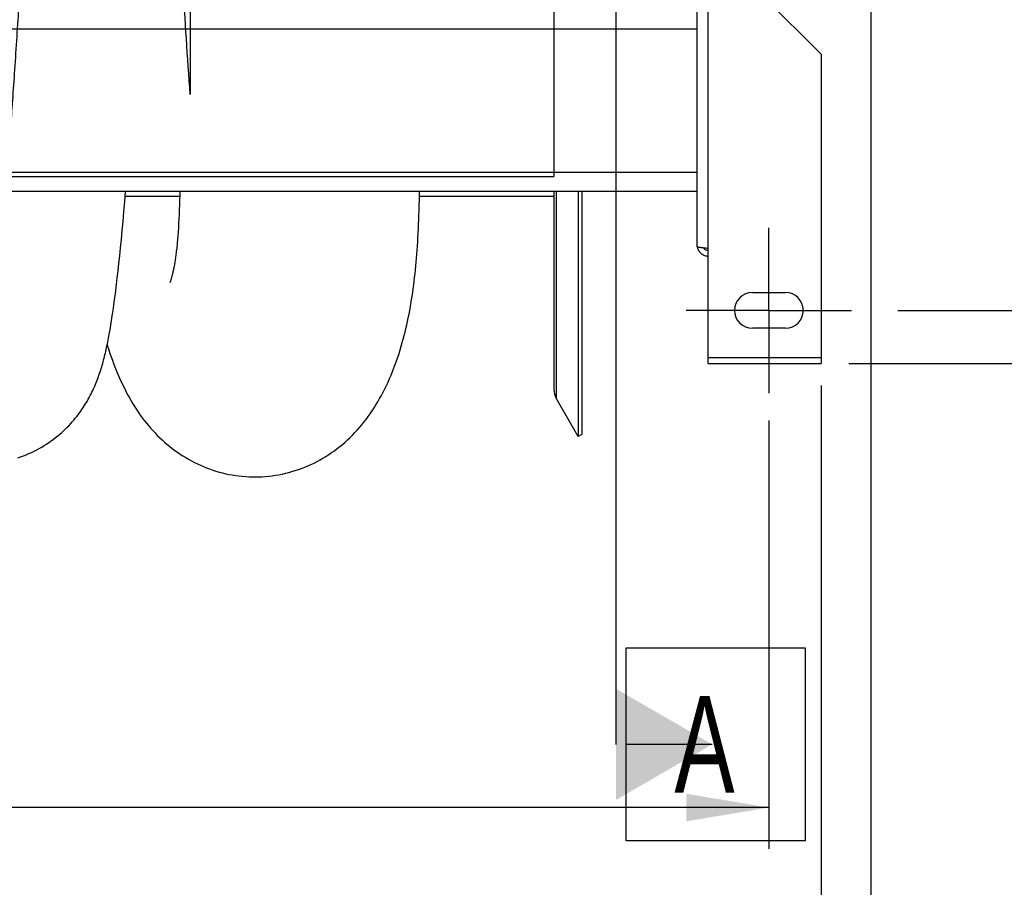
# Model space of a CAD drawing. Extents: x 0 to 420, y 0 to 297.
# Tile 5 of 14: x 207 to 242, y 48 to 80. Entities that reach past the tile are written whole.
import ezdxf

# ---------------------------------------------------------------- set-up
doc = ezdxf.new("R2010")
doc.units = 0
doc.header["$LTSCALE"] = 23.1
doc.linetypes.add('CENTER', pattern=[0.6, 0.375, -0.075, 0.075, -0.075])
doc.layers.get('0').update_dxf_attribs({"linetype": 'CONTINUOUS'})
for name, color, linetype in [('110528_DXF_CONTINUOUS_LINE', 7, 'CONTINUOUS'), ('110528_DXF_DIMENSION', 7, 'CONTINUOUS'), ('110534_DXF_DIMENSION', 7, 'CONTINUOUS'), ('110536_DXF_AXIS', 7, 'CONTINUOUS'), ('110536_DXF_CONTINUOUS_LINE', 7, 'CONTINUOUS'), ('110801_DXF_CONTINUOUS_LINE', 7, 'CONTINUOUS'), ('AG_HOSE_75_8DXF_CONTINUOUS', 7, 'CONTINUOUS'), ('ASE_65-75-5_DXF_DIMENSION', 7, 'CONTINUOUS'), ('G_ASE_DUMMY_DXF_CONTINUOUS', 7, 'CONTINUOUS')]:
    doc.layers.add(name, color=color, linetype=linetype)
doc.styles.get("Standard").update_dxf_attribs({"font": 'txt', "width": 0.7})
doc.dimstyles.new('DIMSTYLE_1', dxfattribs={"dimtxt": 3.5, "dimasz": 3, "dimexe": 1.5, "dimexo": 1, "dimgap": 0.875, "dimtad": 1, "dimdec": 0, "dimlfac": 10, "dimtxsty": 'STANDARD', "dimblk": '_ARROW_FILLED', "dimblk1": '_ARROW_FILLED', "dimblk2": '_ARROW_FILLED', "dimcen": 0.09, "dimazin": 3, "dimtp": 0.8, "dimtm": 0.8, "dimtfac": 1, "dimtdec": 0, "dimtofl": 0, "dimtmove": 0, "dimatfit": 3, "dimtolj": 1})
doc.dimstyles.new('DIMSTYLE_2', dxfattribs={"dimtxt": 3.5, "dimasz": 3, "dimexe": 1.5, "dimexo": 1, "dimgap": 0.875, "dimtad": 1, "dimdec": 3, "dimlfac": 10, "dimtxsty": 'STANDARD', "dimblk": '_ARROW_FILLED', "dimblk1": '_ARROW_FILLED', "dimblk2": '_ARROW_FILLED', "dimcen": 0.09, "dimazin": 3, "dimtp": 0.8, "dimtm": 0.8, "dimtfac": 1, "dimtdec": 3, "dimtofl": 0, "dimtmove": 0, "dimatfit": 3, "dimtolj": 1})

# ---------------------------------------------------------------- blocks, each defined once
blk = doc.blocks.new('_ARROW_FILLED')
at = {"color": 0, "linetype": 'BYBLOCK'}
blk.add_solid([(0, 0), (-1, 0.167), (-1, -0.167)], dxfattribs=at)
blk = doc.blocks.new('*D1')
at = {"layer": 'ASE_65-75-5_DXF_DIMENSION', "color": 2, "linetype": 'CONTINUOUS'}
for p, q in [((156.557, 65.204), (156.557, 49.661)), ((233.957, 65.204), (233.957, 49.661)), ((156.557, 51.161), (195.257, 51.161)), ((233.957, 51.161), (195.257, 51.161))]:
    blk.add_line(p, q, dxfattribs=at)
at = {"layer": 'ASE_65-75-5_DXF_DIMENSION', "color": 2, "linetype": 'CONTINUOUS', "xscale": 3, "yscale": 3, "zscale": 3, "rotation": 180}
blk.add_blockref('_ARROW_FILLED', (156.557, 51.161), dxfattribs=at)
at = {"layer": 'ASE_65-75-5_DXF_DIMENSION', "color": 2, "linetype": 'CONTINUOUS', "xscale": 3, "yscale": 3, "zscale": 3}
blk.add_blockref('_ARROW_FILLED', (233.957, 51.161), dxfattribs=at)
at = {"layer": 'ASE_65-75-5_DXF_DIMENSION', "color": 2, "linetype": 'CONTINUOUS', "insert": (195.257, 55.536), "char_height": 3.5, "width": 12.375, "attachment_point": 2}
blk.add_mtext('774', dxfattribs=at)
blk = doc.blocks.new('*D2')
at = {"layer": 'ASE_65-75-5_DXF_DIMENSION', "color": 2, "linetype": 'CONTINUOUS'}
for p, q in [((236.857, 122.131), (261.157, 122.131)), ((259.657, 122.131), (259.657, 94.704)), ((259.657, 67.278), (259.657, 94.704)), ((236.857, 67.278), (261.157, 67.278))]:
    blk.add_line(p, q, dxfattribs=at)
at = {"layer": 'ASE_65-75-5_DXF_DIMENSION', "color": 2, "linetype": 'CONTINUOUS', "xscale": 3, "yscale": 3, "zscale": 3}
for p, rotation in [((259.657, 122.131), 90), ((259.657, 67.278), 270)]:
    blk.add_blockref('_ARROW_FILLED', p, dxfattribs=dict(at, rotation=rotation))
at = {"layer": 'ASE_65-75-5_DXF_DIMENSION', "color": 2, "linetype": 'CONTINUOUS', "insert": (255.282, 94.704), "char_height": 3.5, "width": 12, "attachment_point": 2, "rotation": 90}
blk.add_mtext('549', dxfattribs=at)
blk = doc.blocks.new('*D3')
at = {"layer": 'ASE_65-75-5_DXF_DIMENSION', "color": 2, "linetype": 'CONTINUOUS'}
for p, q in [((152.307, 85.829), (152.307, 29.661)), ((237.657, 80.647), (237.657, 29.661)), ((152.307, 31.161), (194.982, 31.161)), ((237.657, 31.161), (194.982, 31.161))]:
    blk.add_line(p, q, dxfattribs=at)
at = {"layer": 'ASE_65-75-5_DXF_DIMENSION', "color": 2, "linetype": 'CONTINUOUS', "xscale": 3, "yscale": 3, "zscale": 3, "rotation": 180}
blk.add_blockref('_ARROW_FILLED', (152.307, 31.161), dxfattribs=at)
at = {"layer": 'ASE_65-75-5_DXF_DIMENSION', "color": 2, "linetype": 'CONTINUOUS', "xscale": 3, "yscale": 3, "zscale": 3}
blk.add_blockref('_ARROW_FILLED', (237.657, 31.161), dxfattribs=at)
at = {"layer": 'ASE_65-75-5_DXF_DIMENSION', "color": 2, "linetype": 'CONTINUOUS', "insert": (194.982, 35.536), "char_height": 3.5, "width": 12, "attachment_point": 2}
blk.add_mtext('854', dxfattribs=at)
blk = doc.blocks.new('*D4')
at = {"layer": 'ASE_65-75-5_DXF_DIMENSION', "color": 2, "linetype": 'CONTINUOUS'}
for p, q in [((154.657, 66.478), (154.657, 39.661)), ((235.857, 66.478), (235.857, 39.661)), ((154.657, 41.161), (195.257, 41.161)), ((235.857, 41.161), (195.257, 41.161))]:
    blk.add_line(p, q, dxfattribs=at)
at = {"layer": 'ASE_65-75-5_DXF_DIMENSION', "color": 2, "linetype": 'CONTINUOUS', "xscale": 3, "yscale": 3, "zscale": 3, "rotation": 180}
blk.add_blockref('_ARROW_FILLED', (154.657, 41.161), dxfattribs=at)
at = {"layer": 'ASE_65-75-5_DXF_DIMENSION', "color": 2, "linetype": 'CONTINUOUS', "xscale": 3, "yscale": 3, "zscale": 3}
blk.add_blockref('_ARROW_FILLED', (235.857, 41.161), dxfattribs=at)
at = {"layer": 'ASE_65-75-5_DXF_DIMENSION', "color": 2, "linetype": 'CONTINUOUS', "insert": (195.257, 45.536), "char_height": 3.5, "width": 11.25, "attachment_point": 2}
blk.add_mtext('812', dxfattribs=at)
blk = doc.blocks.new('*D8')
at = {"layer": '110534_DXF_DIMENSION', "color": 2, "linetype": 'CONTINUOUS'}
for p, q in [((238.533, 120.204), (251.157, 120.204)), ((249.657, 120.204), (249.657, 94.704)), ((249.657, 69.204), (249.657, 94.704)), ((238.635, 69.204), (251.157, 69.204))]:
    blk.add_line(p, q, dxfattribs=at)
at = {"layer": '110534_DXF_DIMENSION', "color": 2, "linetype": 'CONTINUOUS', "xscale": 3, "yscale": 3, "zscale": 3}
for p, rotation in [((249.657, 120.204), 90), ((249.657, 69.204), 270)]:
    blk.add_blockref('_ARROW_FILLED', p, dxfattribs=dict(at, rotation=rotation))
at = {"layer": '110534_DXF_DIMENSION', "color": 2, "linetype": 'CONTINUOUS', "insert": (245.282, 94.704), "char_height": 3.5, "width": 10.875, "attachment_point": 2, "rotation": 90}
blk.add_mtext('510', dxfattribs=at)

msp = doc.modelspace()

# ---------------------------------------------------------------- linework, layer by layer
at = {"layer": '110528_DXF_CONTINUOUS_LINE', "color": 7, "linetype": 'CONTINUOUS'}
for p, q in [((226.15488, 73.51387), (226.15488, 66.33818)), ((227.041, 73.51387), (227.041, 64.6292)), ((227.041, 64.6292), (226.24196, 66.01317)), ((227.1709, 64.7042), (227.041, 64.6292))]:
    msp.add_line(p, q, dxfattribs=at)
at = {"layer": '110528_DXF_CONTINUOUS_LINE', "color": 9, "linetype": 'CONTINUOUS'}
msp.add_line((226.24196, 73.51387), (226.24196, 66.01317), dxfattribs=at)
at = {"layer": '110528_DXF_CONTINUOUS_LINE', "color": 3, "linetype": 'CONTINUOUS'}
msp.add_line((227.1709, 73.51387), (227.1709, 64.7042), dxfattribs=at)
at = {"layer": '110528_DXF_CONTINUOUS_LINE', "color": 7, "linetype": 'CONTINUOUS'}
msp.add_arc((226.80488, 66.33817), 0.65, 180, 210, dxfattribs=at)
at = {"layer": '110528_DXF_DIMENSION', "color": 2, "linetype": 'CONTINUOUS'}
for p, q in [((228.40263, 135.95362), (228.40263, 53.45478)), ((228.77763, 56.95478), (235.27763, 56.95478)), ((228.77763, 49.95478), (228.77763, 56.95478)), ((235.27763, 56.95478), (235.27763, 49.95478)), ((231.90263, 53.45478), (228.77763, 53.45478)), ((235.27763, 49.95478), (228.77763, 49.95478))]:
    msp.add_line(p, q, dxfattribs=at)
msp.add_solid([(228.40263, 51.43405), (228.40263, 55.4755), (231.90263, 53.45478)], dxfattribs=at)
at = {"layer": '110536_DXF_AXIS', "color": 7, "linetype": 'CENTER'}
for q in [(233.95713, 72.20421), (230.95712, 69.2042), (236.95714, 69.2042), (233.95713, 66.20419)]:
    msp.add_line((233.95713, 69.2042), q, dxfattribs=at)
at = {"layer": '110536_DXF_CONTINUOUS_LINE', "color": 3, "linetype": 'CONTINUOUS'}
for p, q in [((231.35713, 71.51215), (231.35713, 107.2042)), ((235.85713, 78.49889), (232.85713, 81.49889)), ((235.85713, 78.49889), (235.85713, 67.27754)), ((231.75713, 67.27754), (231.75713, 71.45195)), ((233.35713, 69.8542), (234.55713, 69.8542)), ((234.55713, 68.5542), (233.35713, 68.5542)), ((231.75713, 67.27754), (235.85713, 67.27754))]:
    msp.add_line(p, q, dxfattribs=at)
at = {"layer": '110536_DXF_CONTINUOUS_LINE', "color": 9, "linetype": 'CONTINUOUS'}
for p, q in [((231.75713, 71.45195), (231.75713, 81.69285)), ((235.85713, 67.47754), (231.75713, 67.47754))]:
    msp.add_line(p, q, dxfattribs=at)
at = {"layer": '110536_DXF_CONTINUOUS_LINE', "color": 3, "linetype": 'CONTINUOUS'}
for centre, radius, start, end in [((231.74858, 71.56954), 0.39145, 189.344649, 190.10915), ((233.35713, 69.2042), 0.65, 90, 270), ((234.55713, 69.2042), 0.65, 270, 90)]:
    msp.add_arc(centre, radius, start, end, dxfattribs=at)
for points, knots in [([(231.75713, 71.45195), (231.70609, 71.45684), (231.63194, 71.46392), (231.53773, 71.47403), (231.4777, 71.48141), (231.42894, 71.48839), (231.39121, 71.49596), (231.36994, 71.50153), (231.35713, 71.50857), (231.35713, 71.51215)], [0, 0, 0, 0, 0.37771184, 0.54853637, 0.69852876, 0.82207755, 0.91471109, 0.97358369, 1, 1, 1, 1]), ([(231.3632, 71.50083), (231.37125, 71.45569), (231.40373, 71.36736), (231.49497, 71.26014), (231.61758, 71.19013), (231.71084, 71.17396), (231.75713, 71.17396)], [0, 0, 0, 0, 0.24875061, 0.49833507, 0.74886161, 1, 1, 1, 1])]:
    msp.add_open_spline(points, degree=3, knots=knots, dxfattribs=at)
at = {"layer": '110536_DXF_CONTINUOUS_LINE', "color": 7, "linetype": 'CONTINUOUS'}
msp.add_open_spline([(231.75713, 71.37173), (231.72295, 71.37173), (231.65356, 71.3896), (231.60231, 71.43978), (231.58488, 71.46899)], degree=3, knots=[0, 0, 0, 0, 0.50119096, 1, 1, 1, 1], dxfattribs=at)
at = {"layer": '110801_DXF_CONTINUOUS_LINE', "color": 9, "linetype": 'CONTINUOUS'}
for p, q in [((231.35713, 79.4042), (159.15713, 79.4042)), ((231.35713, 74.21387), (159.15713, 74.21387))]:
    msp.add_line(p, q, dxfattribs=at)
at = {"layer": '110801_DXF_CONTINUOUS_LINE', "color": 7, "linetype": 'CONTINUOUS'}
msp.add_line((231.35713, 73.51387), (159.15713, 73.51387), dxfattribs=at)
at = {"layer": 'AG_HOSE_75_8DXF_CONTINUOUS', "color": 9, "linetype": 'CONTINUOUS'}
for p, q in [((226.15488, 117.0692), (226.15488, 74.06475)), ((212.95488, 94.7042), (212.95488, 77.03941)), ((164.15488, 74.06475), (226.15488, 74.06475))]:
    msp.add_line(p, q, dxfattribs=at)
at = {"layer": 'AG_HOSE_75_8DXF_CONTINUOUS', "color": 7, "linetype": 'CONTINUOUS'}
for p, q in [((210.58283, 73.1552), (210.61329, 73.51387)), ((210.55054, 72.78583), (210.58283, 73.1552)), ((212.56545, 73.04541), (212.5586, 72.85904)), ((212.57163, 73.23904), (212.56545, 73.04541)), ((210.51884, 72.43396), (210.55054, 72.78583)), ((212.55115, 72.68098), (212.54314, 72.5119)), ((212.5586, 72.85904), (212.55115, 72.68098)), ((210.4877, 72.09881), (210.51884, 72.43396)), ((212.5256, 72.19974), (212.51597, 72.05434)), ((212.53461, 72.35165), (212.5256, 72.19974)), ((212.54314, 72.5119), (212.53461, 72.35165)), ((210.45708, 71.77949), (210.4877, 72.09881)), ((212.50581, 71.91475), (212.49503, 71.78118)), ((212.51597, 72.05434), (212.50581, 71.91475)), ((210.39719, 71.18464), (210.42693, 71.475)), ((210.42693, 71.475), (210.45708, 71.77949)), ((210.36785, 70.90772), (210.39719, 71.18464)), ((210.33883, 70.64329), (210.36785, 70.90772)), ((210.3101, 70.39077), (210.33883, 70.64329)), ((210.21157, 69.59488), (210.23943, 69.80894)), ((210.23943, 69.80894), (210.2675, 70.03338)), ((210.15638, 69.196), (210.1839, 69.39071)), ((210.1839, 69.39071), (210.21157, 69.59488)), ((210.10163, 68.83307), (210.12896, 69.01027)), ((210.12896, 69.01027), (210.15638, 69.196)), ((210.04691, 68.50196), (210.0743, 68.66382)), ((210.0743, 68.66382), (210.10163, 68.83307))]:
    msp.add_line(p, q, dxfattribs=at)
for points in [[(212.57903, 73.51387), (212.57448, 73.33845), (212.57163, 73.23904)], [(215.32429, 63.16154), (215.4328, 63.16334), (215.55737, 63.16842), (215.68142, 63.17671), (215.80485, 63.18815), (215.92763, 63.20273), (216.04977, 63.22041), (216.1712, 63.24117), (216.29186, 63.26498), (216.41176, 63.29181), (216.53084, 63.32165), (216.64902, 63.35446), (216.76632, 63.39023), (216.88269, 63.42894), (216.99805, 63.47055), (217.11239, 63.51506), (217.22569, 63.56245), (217.33785, 63.61267), (217.44885, 63.66572), (217.55863, 63.72156), (217.66713, 63.78017), (217.77427, 63.84149), (217.88004, 63.90551), (217.98437, 63.97218), (218.08712, 64.0414), (218.18827, 64.11315), (218.28778, 64.18739), (218.3855, 64.26397), (218.48141, 64.34284), (218.5755, 64.42399), (218.66772, 64.50731), (218.75806, 64.59277), (218.84653, 64.68034), (218.93308, 64.76993), (219.0177, 64.8615), (219.10044, 64.95505), (219.18128, 65.05053), (219.26023, 65.14789), (219.33734, 65.24717), (219.41269, 65.3484), (219.48625, 65.45152), (219.55811, 65.55662), (219.62849, 65.66402), (219.69756, 65.77401), (219.76516, 65.88638), (219.83105, 66.00071), (219.89523, 66.11698), (219.95779, 66.23528), (220.01861, 66.35538), (220.07773, 66.47721), (220.13523, 66.60089), (220.19113, 66.72645), (220.24563, 66.85432), (220.29857, 66.98412), (220.3495, 67.1146), (220.39837, 67.24535), (220.44544, 67.37675), (220.49068, 67.50861), (220.53423, 67.64131), (220.57596, 67.77432), (220.61545, 67.90596), (220.65251, 68.03505), (220.68763, 68.16263), (220.72135, 68.29037), (220.75376, 68.41862), (220.7848, 68.54693), (220.81458, 68.67571), (220.84313, 68.80502), (220.87046, 68.93475), (220.89664, 69.0651), (220.92174, 69.19624), (220.94571, 69.32797), (220.96853, 69.46002), (220.99022, 69.59226), (221.01087, 69.72489), (221.03054, 69.85808), (221.04919, 69.99183), (221.06689, 70.12621), (221.08377, 70.26155), (221.09982, 70.39789), (221.11499, 70.53525), (221.1294, 70.67394), (221.14309, 70.81393), (221.156, 70.95531), (221.16821, 71.09854), (221.17981, 71.24372), (221.19079, 71.39091), (221.20111, 71.54051), (221.21083, 71.6927), (221.22, 71.84749), (221.22857, 72.00495), (221.23658, 72.16518), (221.24404, 72.32828), (221.25097, 72.49423), (221.25737, 72.66317), (221.26327, 72.83516), (221.2687, 73.01011), (221.27363, 73.18812), (221.27808, 73.3693), (221.28123, 73.51387)], [(212.46507, 71.46707), (212.45223, 71.35218), (212.44582, 71.29823), (212.43938, 71.24637), (212.43289, 71.19628), (212.42631, 71.14766), (212.41972, 71.10065), (212.41317, 71.05554), (212.40673, 71.0128), (212.40035, 70.97193), (212.39386, 70.93185), (212.3872, 70.89218), (212.38044, 70.85326), (212.3736, 70.81515), (212.36669, 70.7779), (212.35969, 70.74148), (212.35262, 70.70593), (212.34547, 70.67118), (212.33824, 70.63725), (212.33098, 70.60429), (212.32372, 70.57232), (212.31647, 70.54136), (212.30926, 70.51156), (212.30211, 70.4829), (212.29504, 70.45545), (212.28815, 70.42946), (212.28155, 70.40535), (212.27516, 70.38274), (212.26875, 70.36073), (212.26216, 70.3387), (212.25557, 70.31727), (212.24929, 70.29744), (212.24341, 70.27934), (212.23791, 70.26285), (212.23301, 70.24859), (212.22894, 70.23709), (212.22557, 70.22784), (212.22257, 70.21988), (212.21979, 70.2127), (212.21945, 70.21183)], [(212.49503, 71.78118), (212.48351, 71.65195), (212.4775, 71.58874), (212.47136, 71.52712), (212.46507, 71.46707)], [(210.2675, 70.03338), (210.28163, 70.14971), (210.3101, 70.39077)], [(206.69782, 63.8563), (206.79975, 63.8908), (206.90051, 63.92766), (207.00005, 63.96681), (207.09833, 64.00823), (207.19517, 64.05179), (207.29054, 64.09746), (207.38439, 64.14517), (207.47657, 64.19479), (207.56707, 64.24627), (207.65585, 64.29955), (207.74271, 64.35444), (207.82766, 64.41089), (207.91067, 64.4688), (207.99154, 64.52796), (208.07026, 64.58827), (208.14684, 64.64965), (208.22111, 64.71187), (208.29308, 64.77481), (208.36278, 64.83841), (208.43011, 64.90243), (208.49504, 64.96673), (208.55768, 65.03127), (208.61807, 65.09598), (208.67627, 65.16077), (208.73232, 65.22559), (208.7863, 65.29037), (208.83827, 65.35508), (208.88826, 65.41964), (208.93628, 65.48391), (208.98233, 65.54777), (209.02653, 65.61123), (209.06899, 65.67436), (209.10972, 65.73701), (209.14883, 65.79925), (209.18665, 65.86148), (209.22324, 65.92377), (209.25861, 65.98602), (209.2929, 66.04843), (209.3262, 66.11114), (209.35848, 66.17402), (209.38966, 66.23684), (209.41977, 66.2996), (209.44886, 66.36232), (209.47687, 66.42479), (209.50382, 66.48695), (209.52978, 66.54888), (209.55478, 66.61052), (209.57884, 66.67186), (209.60203, 66.73295), (209.62442, 66.7939), (209.64606, 66.85473), (209.66699, 66.91548), (209.68726, 66.97623), (209.70691, 67.03705), (209.72599, 67.09795), (209.74451, 67.15896), (209.76252, 67.22012), (209.78004, 67.28148), (209.79711, 67.34309), (209.81375, 67.40497), (209.83, 67.46717), (209.84589, 67.52983), (209.86145, 67.59293), (209.8767, 67.65656), (209.8917, 67.72092), (209.90648, 67.78607), (209.92104, 67.85204), (209.93544, 67.91903), (209.94968, 67.98709), (209.96379, 68.05628), (209.9778, 68.12679), (209.99173, 68.19872), (210.00559, 68.27208), (210.0194, 68.34702), (210.04691, 68.50196)], [(209.94338, 67.95696), (209.96039, 67.90256), (210.00228, 67.77305), (210.04493, 67.64555), (210.08839, 67.51996), (210.13268, 67.39623), (210.17786, 67.27427), (210.224, 67.15397), (210.27114, 67.03526), (210.31933, 66.91809), (210.36867, 66.8023), (210.41921, 66.68785), (210.47102, 66.57468), (210.52422, 66.46264), (210.57892, 66.35162), (210.63515, 66.24167), (210.69297, 66.13279), (210.75251, 66.02488), (210.8138, 65.918), (210.87674, 65.81245), (210.94141, 65.70815), (211.00787, 65.60513), (211.07593, 65.50377), (211.14557, 65.40411), (211.21691, 65.30606), (211.28986, 65.20979), (211.3644, 65.11534), (211.44062, 65.02264), (211.51853, 64.93172), (211.59814, 64.8426), (211.6795, 64.75527), (211.76259, 64.66978), (211.84745, 64.58613), (211.9341, 64.50435), (212.02249, 64.42451), (212.11264, 64.34665), (212.20456, 64.27078), (212.2982, 64.19698), (212.39357, 64.12529), (212.49066, 64.05574), (212.58943, 63.9884), (212.68987, 63.92331), (212.79197, 63.86052), (212.89563, 63.8001), (213.00083, 63.7421), (213.10754, 63.68657), (213.21566, 63.63359), (213.32514, 63.5832), (213.43596, 63.53544), (213.54802, 63.49037), (213.66126, 63.44803), (213.77566, 63.40845), (213.89113, 63.37168), (214.0076, 63.33776), (214.12505, 63.30672), (214.24343, 63.27859), (214.36269, 63.2534), (214.48276, 63.23118), (214.60363, 63.21197), (214.72523, 63.1958), (214.8475, 63.1827), (214.9704, 63.17271), (215.09389, 63.16585), (215.21787, 63.16216), (215.32431, 63.16154)]]:
    msp.add_lwpolyline(points, dxfattribs=at)
at = {"layer": 'AG_HOSE_75_8DXF_CONTINUOUS', "color": 9, "linetype": 'CONTINUOUS'}
msp.add_open_spline([(212.95488, 77.03941), (212.86008, 78.39334), (212.66793, 81.39368), (212.39472, 86.16103), (212.15925, 90.55485), (211.96315, 94.28456), (211.81296, 97.14616), (211.6666, 99.90697), (211.52053, 102.60759), (211.37071, 105.28931), (211.21687, 107.91622), (211.06316, 110.38211), (210.90605, 112.71057), (210.76868, 114.54883), (210.65332, 115.93557), (210.57342, 116.82408), (210.49754, 117.60061), (210.42636, 118.27018), (210.35526, 118.87853), (210.28264, 119.43649), (210.20837, 119.93885), (210.13198, 120.38044), (210.06554, 120.69929), (210.01113, 120.91451), (209.97273, 121.04661), (209.93441, 121.1587), (209.8962, 121.2508), (209.85809, 121.3231), (209.81983, 121.37586), (209.78058, 121.40999), (209.73737, 121.42314), (209.69406, 121.41043), (209.65322, 121.37518), (209.61259, 121.31793), (209.57143, 121.23693), (209.53011, 121.13273), (209.48865, 121.00517), (209.44707, 120.85426), (209.38804, 120.60731), (209.3188, 120.25436), (209.24073, 119.77775), (209.16405, 119.23444), (209.08716, 118.61642), (209.00768, 117.90328), (208.92609, 117.09314), (208.84258, 116.18474), (208.75898, 115.19952), (208.64389, 113.74279), (208.50181, 111.75816), (208.36501, 109.65265), (208.25325, 107.83156), (208.16361, 106.31867), (208.07156, 104.71578), (207.91043, 101.83245), (207.68075, 97.53378), (207.38559, 91.88132), (207.12569, 87.01455), (206.90878, 83.18101), (206.74622, 80.46601), (206.58784, 78.00642), (206.43096, 75.77341), (206.27059, 73.73515), (206.12769, 72.16647), (206.01087, 71.06901), (205.92763, 70.3705), (205.84459, 69.75892), (205.77236, 69.30214), (205.71293, 68.97934), (205.66955, 68.76842), (205.62623, 68.58257), (205.58209, 68.41847), (205.53702, 68.27769), (205.49632, 68.1757), (205.46293, 68.10973), (205.43944, 68.07079), (205.41588, 68.03925), (205.38859, 68.01136), (205.36014, 67.99352), (205.33237, 67.98849), (205.30476, 67.991), (205.26904, 68.01011), (205.23055, 68.05179), (205.19235, 68.11244), (205.15423, 68.19276), (205.11596, 68.29296), (205.0763, 68.41731), (205.03556, 68.56704), (204.97658, 68.81665), (204.90463, 69.18679), (204.82191, 69.69961), (204.73891, 70.30183), (204.65572, 70.99139), (204.57237, 71.7658), (204.4889, 72.6222), (204.40409, 73.57159), (204.31817, 74.61262), (204.22854, 75.77801), (204.13652, 77.05518), (204.04726, 78.36924), (203.96252, 79.67761), (203.87974, 81.00645), (203.79475, 82.42063), (203.67705, 84.44298), (203.52584, 87.15147), (203.34791, 90.46326), (203.1651, 93.93516), (202.98237, 97.41985), (202.82248, 100.42777), (202.69056, 102.84803), (202.57556, 104.90918), (202.44759, 107.1246), (202.30195, 109.51562), (202.15272, 111.80072), (202.0216, 113.63502), (201.91561, 114.99119), (201.83838, 115.91767), (201.76121, 116.77947), (201.68225, 117.59302), (201.60133, 118.35163), (201.51809, 119.04873), (201.43507, 119.65885), (201.35402, 120.1698), (201.27511, 120.58426), (201.2086, 120.868), (201.15383, 121.05466), (201.11551, 121.16545), (201.07735, 121.25631), (201.03845, 121.32864), (200.99877, 121.38192), (200.96057, 121.41113), (200.93007, 121.41947), (200.90006, 121.41879), (200.86074, 121.39883), (200.81916, 121.35273), (200.77787, 121.28463), (200.73667, 121.19344), (200.69526, 121.07891), (200.65376, 120.94088), (200.61216, 120.77944), (200.57047, 120.59472), (200.51189, 120.30293), (200.44001, 119.88098), (200.37286, 119.41631), (200.31777, 118.99424), (200.27422, 118.63706), (200.23065, 118.2567), (200.1682, 117.67892), (200.08894, 116.87757), (199.97167, 115.56809), (199.8353, 113.85453), (199.67706, 111.63234), (199.51465, 109.12497), (199.34824, 106.35455), (199.18171, 103.41753), (199.01273, 100.31337), (198.83669, 96.99331), (198.66309, 93.6814), (198.48928, 90.38398), (198.32061, 87.24435), (198.14304, 84.05563), (197.96544, 81.03694), (197.81072, 78.60193), (197.68718, 76.80207), (197.59299, 75.5104), (197.49884, 74.30593), (197.40253, 73.16743), (197.30387, 72.10599), (197.20924, 71.19792), (197.12255, 70.46182), (197.04573, 69.88243), (196.96918, 69.37857), (196.89133, 68.94326), (196.8221, 68.62594), (196.76272, 68.4089), (196.72125, 68.28044), (196.67992, 68.17529), (196.63875, 68.09345), (196.60219, 68.0409), (196.57205, 68.01219), (196.55081, 67.99809), (196.52924, 67.99006), (196.49958, 67.98775), (196.45983, 68.00384), (196.41795, 68.04651), (196.37665, 68.11086), (196.33547, 68.19821), (196.29409, 68.30876), (196.25259, 68.44271), (196.21031, 68.60261), (196.16745, 68.78906), (196.12407, 69.00256), (196.08064, 69.24092), (196.03579, 69.51225), (195.98975, 69.81772), (195.94262, 70.1584), (195.89547, 70.52695), (195.83585, 71.02746), (195.76534, 71.6762), (195.68264, 72.51425), (195.59775, 73.45526), (195.51083, 74.50003), (195.42386, 75.62302), (195.29909, 77.33965), (195.14696, 79.63315), (194.9646, 82.6289), (194.78174, 85.83747), (194.58893, 89.38285), (194.40576, 92.84937), (194.22689, 96.26049), (194.05809, 99.4587), (193.88032, 102.75226), (193.70255, 105.91713), (193.52012, 108.97539), (193.36598, 111.36195), (193.23682, 113.19539), (193.14031, 114.47967), (193.04139, 115.69956), (192.94396, 116.79546), (192.85142, 117.73667), (192.76281, 118.54798), (192.68501, 119.17663), (192.61965, 119.64303), (192.57256, 119.95085), (192.52551, 120.22999), (192.47851, 120.48016), (192.4316, 120.70109), (192.38377, 120.89669), (192.33497, 121.06504), (192.28479, 121.20444), (192.23497, 121.30914), (192.19059, 121.37309), (192.15423, 121.40366), (192.12999, 121.41608), (192.1052, 121.42054), (192.08039, 121.4166), (192.05612, 121.40466), (192.02165, 121.37641), (191.97833, 121.31678), (191.92935, 121.21717), (191.87919, 121.08147), (191.82879, 120.91111), (191.77816, 120.706), (191.7274, 120.46632), (191.65557, 120.07916), (191.5642, 119.48723), (191.45719, 118.65164), (191.3894, 118.03212), (191.35488, 117.69746)], degree=3, knots=[0, 0, 0, 0, 0.01544813, 0.03421921, 0.05435066, 0.0655302, 0.0767292, 0.08696617, 0.09699773, 0.1075125, 0.11753699, 0.12694833, 0.13563351, 0.14409959, 0.1479294, 0.15147176, 0.15425326, 0.15680988, 0.15913559, 0.16122445, 0.16321398, 0.16491509, 0.16632471, 0.16691968, 0.16744135, 0.16789015, 0.16826733, 0.16857522, 0.16881831, 0.16900592, 0.16915813, 0.16930999, 0.16949691, 0.16976244, 0.17010475, 0.17052886, 0.17103713, 0.17163068, 0.17231005, 0.17392668, 0.17572308, 0.17780665, 0.18017149, 0.18281143, 0.1859737, 0.18943887, 0.19319438, 0.19722757, 0.20607095, 0.21584097, 0.22124279, 0.22683749, 0.23309089, 0.23951679, 0.25970671, 0.28208794, 0.30394058, 0.31517897, 0.32579086, 0.33489794, 0.34323179, 0.35126933, 0.35816873, 0.36115946, 0.36383096, 0.36617507, 0.36818397, 0.36909384, 0.36991081, 0.3706347, 0.37126554, 0.37184447, 0.37231641, 0.37251341, 0.37268537, 0.37283359, 0.37296009, 0.37312931, 0.37320394, 0.37327775, 0.37344096, 0.37364955, 0.37391827, 0.37425396, 0.37466001, 0.37513826, 0.37573895, 0.37642581, 0.37805715, 0.38002928, 0.38233756, 0.38497587, 0.38793449, 0.39120266, 0.39476946, 0.39878328, 0.4030919, 0.40807292, 0.4133577, 0.41808284, 0.42299592, 0.42851183, 0.43420804, 0.44605319, 0.45938779, 0.47195707, 0.48562494, 0.49910486, 0.50624142, 0.51321318, 0.52260127, 0.53149929, 0.54047807, 0.54866548, 0.55243032, 0.55596096, 0.55924712, 0.56227856, 0.56526412, 0.56793036, 0.57026902, 0.57227219, 0.57381785, 0.57507045, 0.57558716, 0.57603137, 0.57640417, 0.57670774, 0.5769638, 0.57715723, 0.57723956, 0.57731923, 0.57749381, 0.57772095, 0.57801931, 0.57839708, 0.57885819, 0.5794046, 0.58003699, 0.58075543, 0.5815597, 0.58342412, 0.58562628, 0.58690319, 0.58826879, 0.58972175, 0.59126072, 0.59488331, 0.59888699, 0.60622471, 0.61444825, 0.62424369, 0.63482318, 0.64603783, 0.65772638, 0.67020691, 0.68387975, 0.69547419, 0.7077901, 0.71966645, 0.73182431, 0.74220813, 0.74743737, 0.75235839, 0.7569488, 0.76118833, 0.76536303, 0.76908194, 0.77157963, 0.77379889, 0.77573404, 0.7773798, 0.77883171, 0.77942867, 0.77994024, 0.78036761, 0.78071313, 0.78098169, 0.78109047, 0.78118524, 0.78126985, 0.78134971, 0.78151874, 0.78173561, 0.78202161, 0.78238592, 0.78283273, 0.78336418, 0.78398139, 0.78471482, 0.78554145, 0.78646084, 0.78747242, 0.78867153, 0.7899768, 0.7913869, 0.79290046, 0.79571378, 0.79881412, 0.80248533, 0.80646781, 0.81074664, 0.8153053, 0.82605795, 0.83690832, 0.84946586, 0.86263693, 0.8773213, 0.88897681, 0.90151544, 0.9137739, 0.92651858, 0.93759458, 0.94864476, 0.95373872, 0.95851433, 0.96330354, 0.967669, 0.97103687, 0.97406781, 0.97695806, 0.97824626, 0.97942807, 0.98050228, 0.98146813, 0.98232505, 0.9830727, 0.98375947, 0.98431956, 0.98475645, 0.98507841, 0.98519401, 0.98529399, 0.98538501, 0.98547576, 0.98557495, 0.9856894, 0.98597984, 0.98640403, 0.98695094, 0.98762421, 0.98842537, 0.98935491, 0.99041231, 0.99290688, 0.99617074, 1, 1, 1, 1], dxfattribs=at)
at = {"layer": 'G_ASE_DUMMY_DXF_CONTINUOUS', "color": 7, "linetype": 'CONTINUOUS'}
for p, q in [((212.57449, 73.33882), (210.59853, 73.33882)), ((226.15488, 73.33882), (221.27733, 73.33882))]:
    msp.add_line(p, q, dxfattribs=at)

# ---------------------------------------------------------------- texts
at = {"layer": '110528_DXF_DIMENSION', "color": 2, "linetype": 'CONTINUOUS', "insert": (230.52763, 55.20478), "char_height": 3.5, "width": 4.5, "attachment_point": 1}
msp.add_mtext('A', dxfattribs=at)

# ---------------------------------------------------------------- dimensions: what is measured, and where the dimension line sits
at = {"layer": '110534_DXF_DIMENSION', "color": 2, "linetype": 'CONTINUOUS'}
dim = msp.add_linear_dim(base=(249.65713, 69.2042), p1=(237.53329, 120.2042), p2=(237.63542, 69.2042), angle=270, dimstyle='DIMSTYLE_2', dxfattribs=at)
dim.commit()
dim.dimension.update_dxf_attribs({"geometry": '*D8', "text_midpoint": (249.65713, 94.2042), "dimtype": 160})
at = {"layer": 'ASE_65-75-5_DXF_DIMENSION', "color": 2, "linetype": 'CONTINUOUS'}
dim = msp.add_linear_dim(base=(259.65713, 67.27754), p1=(235.85713, 122.13085), p2=(235.85713, 67.27754), angle=270, dimstyle='DIMSTYLE_1', dxfattribs=at)
dim.commit()
dim.dimension.update_dxf_attribs({"geometry": '*D2', "text_midpoint": (259.65713, 94.2042), "dimtype": 160})
for base, p1, p2, dimstyle, picture, middle in [((237.6571279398, 31.1614742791), (152.3071279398, 86.8291996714), (237.6571279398, 81.6465083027), 'DIMSTYLE_1', '*D3', (194.4821292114, 31.1614742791)), ((235.85713, 41.16147), (154.65713, 67.47754), (235.85713, 67.47754), 'DIMSTYLE_2', '*D4', (194.75713, 41.16147)), ((233.95713, 51.16147), (156.55713, 66.20419), (233.95713, 66.20419), 'DIMSTYLE_1', '*D1', (194.75713, 51.16147))]:
    dim = msp.add_linear_dim(base=base, p1=p1, p2=p2, dimstyle=dimstyle, dxfattribs=at)
    dim.commit()
    dim.dimension.update_dxf_attribs({"geometry": picture, "text_midpoint": middle, "dimtype": 160})

doc.saveas('drawing.dxf')
